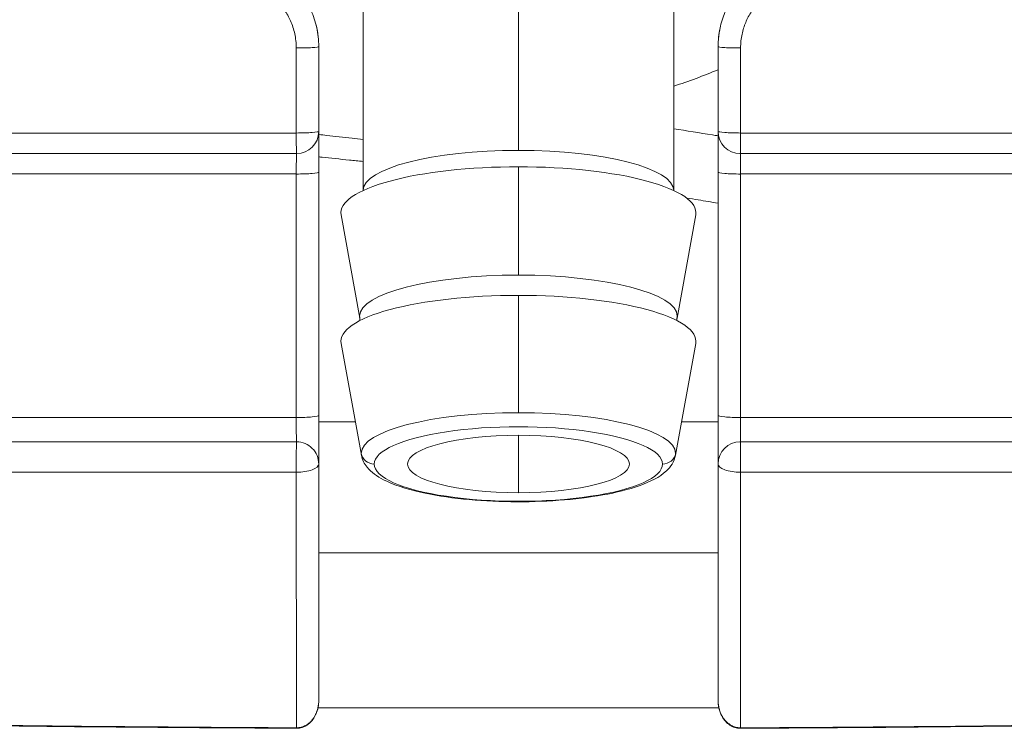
# Model space of a CAD drawing. Header units: centimetres. Extents: x -122 to 72759, y 3298 to 43172.
# Tile 192 of 243: x 31567.76 to 31569.98, y 17261.33 to 17262.93. Entities that reach past the tile are written whole.
import ezdxf

# ---------------------------------------------------------------- set-up
doc = ezdxf.new("R2010")
doc.units = ezdxf.units.CM
doc.header["$MEASUREMENT"] = 0
doc.layers.get('0').update_dxf_attribs({"lineweight": 5})
doc.layers.add('San_urządzenia', color=158, linetype='Continuous', lineweight=25)

# ---------------------------------------------------------------- blocks, each defined once
blk = doc.blocks.new('G$C4145E6B9')
at = {"color": 0, "linetype": 'Continuous', "lineweight": 0, "extrusion": (0, 1, 0)}
for p, q in [((-3.5, -88.994), (-3.5, -84.493)), ((3.5, -88.994), (3.5, -84.493)), ((0, -88.089), (0, -84.629)), ((-4.5, -85.748), (-4.5, -87.661)), ((4.5, -87.661), (4.5, -85.748)), ((-27.383, -87.698), (-5.006, -87.698)), ((5.006, -87.698), (27.383, -87.698)), ((-27.374, -88.161), (-5, -88.161)), ((5, -88.161), (27.374, -88.161)), ((0, -90.902), (0, -88.46)), ((-5.007, -88.622), (-27.411, -88.622)), ((-4.5, -88.584), (-4.5, -94.064)), ((4.5, -94.064), (4.5, -88.584)), ((27.411, -88.622), (5.007, -88.622)), ((-3.575, -91.871), (-3.996, -89.543)), ((3.575, -91.871), (3.996, -89.543)), ((0, -94.004), (0, -91.357)), ((-3.539, -94.964), (-3.996, -92.441)), ((3.539, -94.964), (3.996, -92.441)), ((-5.007, -94.112), (-27.419, -94.112)), ((-3.676, -94.207), (-4.5, -94.207)), ((4.5, -94.207), (3.676, -94.207)), ((27.419, -94.112), (5.007, -94.112)), ((0, -95.808), (0, -94.514)), ((-5, -94.661), (-27.388, -94.661)), ((27.388, -94.661), (5, -94.661)), ((-5.006, -95.345), (-27.397, -95.345)), ((27.397, -95.345), (5.006, -95.345)), ((-4.5, -97.161), (4.5, -97.161)), ((-4.518, -100.661), (4.518, -100.661))]:
    blk.add_line(p, q, dxfattribs=at)
at = {"color": 0, "linetype": 'Continuous', "lineweight": 0, "extrusion": (0, 0, -1)}
for centre, radius, start, end in [((0, -75.661), 11.524, 247.0159, 252.3198), ((-5, -87.661), 0.5, 270, 0), ((5, -95.161), 0.5, 90, 180.0001)]:
    blk.add_arc(centre, radius, start, end, dxfattribs=at)
at = {"color": 0, "linetype": 'Continuous', "lineweight": 0}
for centre, start, end in [((-5, -87.661), 270, 0), ((5, -95.161), 90, 180)]:
    blk.add_arc(centre, 0.5, start, end, dxfattribs=at)
at = {"color": 0, "linetype": 'Continuous', "lineweight": 0, "extrusion": (0, 0, -1)}
for centre, major_axis, ratio, start_param, end_param in [((-1.338, -67.507), (0, 275), 0.013375, -1.644284, -1.637298), ((5, -85.748), (-0.5, 0), 0.066459, -1.58414, 0), ((1.338, -67.507), (0, -275), 0.013375, -1.504294, -1.497309), ((-5, -87.661), (0, -0.5), 0.013378, 0, 1.497308), ((5, -87.661), (-0.5, 0), 0.073428, -1.582302, 0), ((5, -87.661), (0, -0.5), 0.013378, -1.497308, 0), ((0, -88.995), (-3.5, 0), 0.258819, 0.001327, 1.570796), ((0, -88.995), (3.5, 0), 0.258819, -1.570796, -0.001327), ((5, -88.661), (0, 0.5), 0.013417, 0, 1.493519), ((-5.004, -67.507), (0, 273.476), 0.000009, -1.668237, -1.648085), ((5, -88.584), (-0.5, 0), 0.077212, -1.584191, 0), ((5.004, -67.507), (0, -273.476), 0.000008, -1.493507, -1.473355), ((0, -91.828), (-3.579, 0), 0.258819, 0, 1.570796), ((0, -91.828), (3.579, 0), 0.258819, -1.570796, 0), ((0, -91.828), (-3.579, 0), 0.258819, -0.046763, 0), ((4.071, -91.911), (-0.5, 0), 0.965926, 0, 0.172719), ((0, -91.828), (3.579, 0), 0.258819, 0, 0.046763), ((0, -94.921), (-3.543, 0), 0.258819, 0, 1.570796), ((0, -94.921), (3.543, 0), 0.258819, -1.570796, 0), ((5, -94.064), (-0.5, 0), 0.097287, -1.584184, 0), ((0, -95.161), (-2.5, 0), 0.258819, -1.570796, 1.570796), ((0, -95.161), (2.5, 0), 0.258819, -1.570796, 1.570796), ((-5, -95.161), (0, 0.5), 0.013407, -1.948108, 0), ((5, -95.161), (0, 0.5), 0.013407, 0, 1.948107), ((0, -94.921), (-3.543, 0), 0.258819, -0.046763, 0), ((3.248, -94.871), (0.3, 0), 0.965926, 0.172719, 1.570796), ((0, -94.921), (3.543, 0), 0.258819, 0, 0.046763), ((5, -95.161), (-0.5, 0), 0.36845, -1.58326, 0), ((-5, -91.661), (0, 10), 0.000676, -2.807349, -1.948111), ((5, -91.661), (0, -10), 0.000676, -1.193482, -0.334243)]:
    blk.add_ellipse(centre, major_axis=major_axis, ratio=ratio, start_param=start_param, end_param=end_param, dxfattribs=at)
at = {"color": 0, "linetype": 'Continuous', "lineweight": 0}
for centre, major_axis, ratio, start_param, end_param in [((-5, -85.748), (0.5, 0), 0.066459, -1.585018, 0), ((-5, -87.661), (0.5, 0), 0.073428, -1.582302, 0), ((0, -89.495), (-4, 0), 0.258819, -1.570796, 0.046763), ((0, -89.495), (4, 0), 0.258819, -0.046763, 1.570796), ((-5, -88.584), (0.5, 0), 0.077212, -1.584191, 0), ((0, -92.393), (-4, 0), 0.258819, -1.570796, 0.046763), ((0, -92.393), (4, 0), 0.258819, -0.046763, 1.570796), ((-4.071, -91.911), (0.5, 0), 0.965926, 0, 0.172719), ((-5, -94.064), (0.5, 0), 0.097287, -1.584184, 0), ((0, -95.161), (3.248, 0), 0.258819, 0, 3.141593), ((-3.248, -94.871), (-0.3, 0), 0.965926, 0.172719, 1.570796), ((-5, -95.161), (0.5, 0), 0.36845, -1.58326, 0), ((0, -95.161), (-3.248, 0), 0.258819, 0, 3.141593)]:
    blk.add_ellipse(centre, major_axis=major_axis, ratio=ratio, start_param=start_param, end_param=end_param, dxfattribs=at)
for points, knots in [([(-4.5, -85.748), (-4.5, -85.6), (-4.516, -85.457), (-4.546, -85.321), (-4.576, -85.184), (-4.619, -85.055), (-4.672, -84.937), (-4.724, -84.819), (-4.785, -84.711), (-4.855, -84.611), (-4.924, -84.511), (-5.001, -84.418), (-5.093, -84.327), (-5.185, -84.235), (-5.294, -84.146), (-5.417, -84.067)], [0, 0, 0, 0, 0.2, 0.2, 0.2, 0.4, 0.4, 0.4, 0.6, 0.6, 0.6, 0.8, 0.8, 0.8, 1, 1, 1, 1]), ([(5.417, -84.067), (5.292, -84.147), (5.181, -84.238), (5.083, -84.337), (4.984, -84.436), (4.899, -84.542), (4.828, -84.65), (4.757, -84.759), (4.7, -84.869), (4.653, -84.981), (4.606, -85.093), (4.57, -85.208), (4.543, -85.335), (4.516, -85.463), (4.5, -85.602), (4.5, -85.748)], [0, 0, 0, 0, 0.2, 0.2, 0.2, 0.4, 0.4, 0.4, 0.6, 0.6, 0.6, 0.8, 0.8, 0.8, 1, 1, 1, 1]), ([(-5.007, -85.781), (-5.007, -85.669), (-5.019, -85.562), (-5.041, -85.46), (-5.064, -85.358), (-5.096, -85.261), (-5.136, -85.172), (-5.175, -85.083), (-5.221, -85.002), (-5.273, -84.927), (-5.325, -84.852), (-5.383, -84.782), (-5.452, -84.713), (-5.521, -84.645), (-5.602, -84.578), (-5.695, -84.518)], [0, 0, 0, 0, 0.2, 0.2, 0.2, 0.4, 0.4, 0.4, 0.6, 0.6, 0.6, 0.8, 0.8, 0.8, 1, 1, 1, 1]), ([(5.695, -84.518), (5.601, -84.579), (5.518, -84.647), (5.444, -84.721), (5.371, -84.795), (5.307, -84.875), (5.253, -84.957), (5.2, -85.038), (5.157, -85.12), (5.122, -85.205), (5.086, -85.29), (5.059, -85.376), (5.039, -85.471), (5.019, -85.567), (5.007, -85.671), (5.007, -85.781)], [0, 0, 0, 0, 0.2, 0.2, 0.2, 0.4, 0.4, 0.4, 0.6, 0.6, 0.6, 0.8, 0.8, 0.8, 1, 1, 1, 1]), ([(4.5, -87.763), (4.457, -87.756), (4.414, -87.749), (4.371, -87.742), (4.079, -87.695), (3.792, -87.648), (3.5, -87.602)], [0.88843528, 0.88843528, 0.88843528, 0.88843528, 0.89473684, 0.89473684, 0.89473684, 0.9374477, 0.9374477, 0.9374477, 0.9374477]), ([(-4.5, -88.584), (-4.5, -88.479), (-4.5, -88.381), (-4.5, -88.291), (-4.5, -88.201), (-4.5, -88.118), (-4.5, -88.044), (-4.5, -87.97), (-4.5, -87.904), (-4.5, -87.848), (-4.5, -87.792), (-4.5, -87.745), (-4.5, -87.712), (-4.5, -87.684), (-4.5, -87.667), (-4.5, -87.662)], [0, 0, 0, 0, 0.2, 0.2, 0.2, 0.4, 0.4, 0.4, 0.6, 0.6, 0.6, 0.8, 0.8, 0.8, 0.9687763, 0.9687763, 0.9687763, 0.9687763]), ([(-3.5, -87.842), (-3.583, -87.833), (-3.665, -87.825), (-3.744, -87.816), (-3.947, -87.794), (-4.138, -87.772), (-4.32, -87.752), (-4.381, -87.745), (-4.441, -87.738), (-4.5, -87.731)], [0.5096075, 0.5096075, 0.5096075, 0.5096075, 0.5454545, 0.5454545, 0.5454545, 0.6363636, 0.6363636, 0.6363636, 0.6668703, 0.6668703, 0.6668703, 0.6668703]), ([(4.5, -87.661), (4.5, -87.661), (4.5, -87.677), (4.5, -87.707), (4.5, -87.736), (4.5, -87.779), (4.5, -87.832), (4.5, -87.885), (4.5, -87.948), (4.5, -88.022), (4.5, -88.096), (4.5, -88.181), (4.5, -88.275), (4.5, -88.368), (4.5, -88.471), (4.5, -88.584)], [0, 0, 0, 0, 0.2, 0.2, 0.2, 0.4, 0.4, 0.4, 0.6, 0.6, 0.6, 0.8, 0.8, 0.8, 1, 1, 1, 1]), ([(-5.007, -88.622), (-5.007, -88.571), (-5.006, -88.521), (-5.006, -88.476), (-5.006, -88.431), (-5.006, -88.389), (-5.005, -88.352), (-5.005, -88.315), (-5.004, -88.283), (-5.004, -88.254), (-5.003, -88.226), (-5.003, -88.203), (-5.002, -88.186), (-5.001, -88.17), (-5.001, -88.161), (-5, -88.161)], [0, 0, 0, 0, 0.2, 0.2, 0.2, 0.4, 0.4, 0.4, 0.6, 0.6, 0.6, 0.8, 0.8, 0.8, 1, 1, 1, 1]), ([(-3.5, -88.34), (-3.606, -88.329), (-3.709, -88.319), (-3.81, -88.308), (-4.026, -88.286), (-4.23, -88.265), (-4.424, -88.244), (-4.45, -88.241), (-4.475, -88.239), (-4.5, -88.236)], [0.5029889, 0.5029889, 0.5029889, 0.5029889, 0.5454545, 0.5454545, 0.5454545, 0.6363636, 0.6363636, 0.6363636, 0.6483078, 0.6483078, 0.6483078, 0.6483078]), ([(4.5, -89.279), (4.35, -89.255), (4.201, -89.231), (4.053, -89.206), (3.965, -89.192), (3.877, -89.178), (3.79, -89.164)], [0.84999064, 0.84999064, 0.84999064, 0.84999064, 0.87115511, 0.87115511, 0.87115511, 0.88365514, 0.88365514, 0.88365514, 0.88365514]), ([(-3.571, -91.911), (-3.571, -91.908), (-3.571, -91.906), (-3.571, -91.9), (-3.572, -91.897), (-3.572, -91.892), (-3.572, -91.889), (-3.573, -91.884), (-3.573, -91.882), (-3.574, -91.876), (-3.574, -91.874), (-3.575, -91.871)], [3.14159265, 3.14159265, 3.14159265, 3.14159265, 3.15094522, 3.15094522, 3.16029778, 3.16029778, 3.16965035, 3.16965035, 3.17900291, 3.17900291, 3.18835548, 3.18835548, 3.18835548, 3.18835548]), ([(3.575, -91.871), (3.574, -91.874), (3.574, -91.876), (3.573, -91.882), (3.573, -91.884), (3.572, -91.889), (3.572, -91.892), (3.572, -91.897), (3.571, -91.9), (3.571, -91.906), (3.571, -91.908), (3.571, -91.911)], [6.23642248, 6.23642248, 6.23642248, 6.23642248, 6.24577505, 6.24577505, 6.25512761, 6.25512761, 6.26448018, 6.26448018, 6.27383274, 6.27383274, 6.28318531, 6.28318531, 6.28318531, 6.28318531]), ([(-4.5, -95.161), (-4.5, -95.161), (-4.5, -95.149), (-4.5, -95.124), (-4.5, -95.099), (-4.5, -95.062), (-4.5, -95.015), (-4.5, -94.968), (-4.5, -94.91), (-4.5, -94.844), (-4.5, -94.778), (-4.5, -94.702), (-4.5, -94.619), (-4.5, -94.535), (-4.5, -94.442), (-4.5, -94.349), (-4.5, -94.256), (-4.5, -94.161), (-4.5, -94.064)], [0, 0, 0, 0, 0.166667, 0.166667, 0.166667, 0.333333, 0.333333, 0.333333, 0.5, 0.5, 0.5, 0.666667, 0.666667, 0.666667, 0.833333, 0.833333, 0.833333, 1, 1, 1, 1]), ([(4.5, -94.064), (4.5, -94.157), (4.5, -94.247), (4.5, -94.336), (4.5, -94.425), (4.5, -94.514), (4.5, -94.596), (4.5, -94.678), (4.5, -94.754), (4.5, -94.822), (4.5, -94.89), (4.5, -94.951), (4.5, -95.002), (4.5, -95.052), (4.5, -95.093), (4.5, -95.12), (4.5, -95.142), (4.5, -95.155), (4.5, -95.16)], [0, 0, 0, 0, 0.1666667, 0.1666667, 0.1666667, 0.3333333, 0.3333333, 0.3333333, 0.5, 0.5, 0.5, 0.6666667, 0.6666667, 0.6666667, 0.8333333, 0.8333333, 0.8333333, 0.9684492, 0.9684492, 0.9684492, 0.9684492]), ([(-5, -94.661), (-5.001, -94.661), (-5.001, -94.655), (-5.002, -94.643), (-5.002, -94.63), (-5.003, -94.612), (-5.003, -94.588), (-5.004, -94.564), (-5.004, -94.536), (-5.005, -94.503), (-5.005, -94.469), (-5.006, -94.432), (-5.006, -94.39), (-5.006, -94.348), (-5.006, -94.302), (-5.007, -94.255), (-5.007, -94.208), (-5.007, -94.16), (-5.007, -94.112)], [0, 0, 0, 0, 0.166667, 0.166667, 0.166667, 0.333333, 0.333333, 0.333333, 0.5, 0.5, 0.5, 0.666667, 0.666667, 0.666667, 0.833333, 0.833333, 0.833333, 1, 1, 1, 1]), ([(5.007, -94.112), (5.007, -94.158), (5.007, -94.204), (5.007, -94.249), (5.007, -94.294), (5.006, -94.337), (5.006, -94.378), (5.006, -94.419), (5.005, -94.457), (5.005, -94.491), (5.005, -94.526), (5.004, -94.556), (5.004, -94.581), (5.003, -94.607), (5.003, -94.627), (5.002, -94.641), (5.001, -94.654), (5.001, -94.661), (5, -94.661)], [0, 0, 0, 0, 0.166667, 0.166667, 0.166667, 0.333333, 0.333333, 0.333333, 0.5, 0.5, 0.5, 0.666667, 0.666667, 0.666667, 0.833333, 0.833333, 0.833333, 1, 1, 1, 1]), ([(-3.539, -94.964), (-3.521, -95.067), (-3.472, -95.158), (-3.315, -95.352), (-3.189, -95.438), (-2.818, -95.629), (-2.539, -95.72), (-1.919, -95.861), (-1.59, -95.914), (-0.896, -95.985), (-0.534, -96.006), (0.193, -96.016), (0.558, -96.005), (1.259, -95.953), (1.595, -95.913), (2.21, -95.803), (2.488, -95.733), (2.975, -95.561), (3.178, -95.461), (3.43, -95.226), (3.513, -95.11), (3.539, -94.964)], [3.188355, 3.188355, 3.188355, 3.188355, 3.347592, 3.347592, 3.607307, 3.607307, 3.991315, 3.991315, 4.331735, 4.331735, 4.661446, 4.661446, 4.988608, 4.988608, 5.317011, 5.317011, 5.652164, 5.652164, 6.011834, 6.011834, 6.236422, 6.236422, 6.236422, 6.236422]), ([(-4.5, -100.487), (-4.5, -100.445), (-4.5, -100.401), (-4.5, -100.355), (-4.5, -100.314), (-4.5, -100.271), (-4.5, -100.226), (-4.5, -100.171), (-4.5, -100.114), (-4.5, -100.053), (-4.5, -100.008), (-4.5, -99.962), (-4.5, -99.915), (-4.5, -99.845), (-4.5, -99.771), (-4.5, -99.694), (-4.5, -99.648), (-4.5, -99.6), (-4.5, -99.552), (-4.5, -99.465), (-4.5, -99.374), (-4.5, -99.28), (-4.5, -99.234), (-4.5, -99.187), (-4.5, -99.14), (-4.5, -99.036), (-4.5, -98.928), (-4.5, -98.818), (-4.5, -98.774), (-4.5, -98.73), (-4.5, -98.686), (-4.5, -98.565), (-4.5, -98.441), (-4.5, -98.314), (-4.5, -98.275), (-4.5, -98.235), (-4.5, -98.195), (-4.5, -98.058), (-4.5, -97.917), (-4.5, -97.775), (-4.5, -97.742), (-4.5, -97.709), (-4.5, -97.676), (-4.5, -97.524), (-4.5, -97.371), (-4.5, -97.214), (-4.5, -97.188), (-4.5, -97.162), (-4.5, -97.136), (-4.5, -96.969), (-4.5, -96.798), (-4.5, -96.619), (-4.5, -96.6), (-4.5, -96.581), (-4.5, -96.562), (-4.5, -96.371), (-4.5, -96.169), (-4.5, -95.949), (-4.5, -95.939), (-4.5, -95.928), (-4.5, -95.917), (-4.5, -95.684), (-4.5, -95.432), (-4.5, -95.161)], [0, 0, 0, 0, 0.04803, 0.04803, 0.04803, 0.090909, 0.090909, 0.090909, 0.143297, 0.143297, 0.143297, 0.181818, 0.181818, 0.181818, 0.23848, 0.23848, 0.23848, 0.272727, 0.272727, 0.272727, 0.333702, 0.333702, 0.333702, 0.363636, 0.363636, 0.363636, 0.428899, 0.428899, 0.428899, 0.454545, 0.454545, 0.454545, 0.524054, 0.524054, 0.524054, 0.545455, 0.545455, 0.545455, 0.619304, 0.619304, 0.619304, 0.636364, 0.636364, 0.636364, 0.714387, 0.714387, 0.714387, 0.727273, 0.727273, 0.727273, 0.809539, 0.809539, 0.809539, 0.818182, 0.818182, 0.818182, 0.904791, 0.904791, 0.904791, 0.909091, 0.909091, 0.909091, 1, 1, 1, 1]), ([(4.5, -95.161), (4.5, -95.359), (4.5, -95.552), (4.5, -95.74), (4.5, -95.755), (4.5, -95.769), (4.5, -95.783), (4.5, -95.956), (4.5, -96.124), (4.5, -96.294), (4.5, -96.321), (4.5, -96.349), (4.5, -96.376), (4.5, -96.533), (4.5, -96.689), (4.5, -96.844), (4.5, -96.885), (4.5, -96.926), (4.5, -96.967), (4.5, -97.108), (4.5, -97.247), (4.5, -97.384), (4.5, -97.437), (4.5, -97.49), (4.5, -97.542), (4.5, -97.665), (4.5, -97.785), (4.5, -97.903), (4.5, -97.966), (4.5, -98.029), (4.5, -98.091), (4.5, -98.193), (4.5, -98.294), (4.5, -98.392), (4.5, -98.463), (4.5, -98.533), (4.5, -98.601), (4.5, -98.684), (4.5, -98.766), (4.5, -98.845), (4.5, -98.921), (4.5, -98.996), (4.5, -99.068), (4.5, -99.133), (4.5, -99.197), (4.5, -99.259), (4.5, -99.338), (4.5, -99.414), (4.5, -99.488), (4.5, -99.537), (4.5, -99.584), (4.5, -99.631), (4.5, -99.71), (4.5, -99.785), (4.5, -99.857), (4.5, -99.891), (4.5, -99.924), (4.5, -99.957), (4.5, -100.033), (4.5, -100.104), (4.5, -100.173), (4.5, -100.195), (4.5, -100.217), (4.5, -100.239), (4.5, -100.311), (4.5, -100.38), (4.5, -100.445), (4.5, -100.459), (4.5, -100.473), (4.5, -100.487)], [0, 0, 0, 0, 0.083333, 0.083333, 0.083333, 0.089633, 0.089633, 0.089633, 0.166667, 0.166667, 0.166667, 0.179168, 0.179168, 0.179168, 0.25, 0.25, 0.25, 0.268747, 0.268747, 0.268747, 0.333333, 0.333333, 0.333333, 0.35835, 0.35835, 0.35835, 0.416667, 0.416667, 0.416667, 0.447972, 0.447972, 0.447972, 0.5, 0.5, 0.5, 0.537564, 0.537564, 0.537564, 0.583333, 0.583333, 0.583333, 0.627152, 0.627152, 0.627152, 0.666667, 0.666667, 0.666667, 0.716762, 0.716762, 0.716762, 0.75, 0.75, 0.75, 0.806406, 0.806406, 0.806406, 0.833333, 0.833333, 0.833333, 0.896014, 0.896014, 0.896014, 0.916667, 0.916667, 0.916667, 0.985166, 0.985166, 0.985166, 1, 1, 1, 1]), ([(-4.5, -100.487), (-4.5, -100.592), (-4.519, -100.7), (-4.581, -100.842), (-4.604, -100.882), (-4.653, -100.948), (-4.676, -100.975), (-4.723, -101.018), (-4.746, -101.036), (-4.814, -101.078), (-4.863, -101.099), (-4.942, -101.116), (-4.972, -101.119), (-5.002, -101.119)], [0, 0, 0, 0, 0.3566592, 0.3566592, 0.5071671, 0.5071671, 0.6179262, 0.6179262, 0.7071897, 0.7071897, 0.8623596, 0.8623596, 0.9519928, 0.9519928, 0.9519928, 0.9519928]), ([(5.002, -101.108), (4.983, -101.108), (4.964, -101.106), (4.946, -101.104), (4.927, -101.102), (4.909, -101.098), (4.892, -101.093), (4.875, -101.089), (4.858, -101.083), (4.842, -101.076), (4.826, -101.07), (4.81, -101.062), (4.794, -101.053), (4.778, -101.044), (4.762, -101.034), (4.746, -101.022), (4.73, -101.011), (4.714, -100.998), (4.699, -100.984), (4.684, -100.969), (4.669, -100.954), (4.654, -100.937), (4.64, -100.92), (4.627, -100.902), (4.614, -100.883), (4.601, -100.864), (4.589, -100.843), (4.578, -100.822), (4.567, -100.8), (4.557, -100.777), (4.547, -100.753), (4.538, -100.728), (4.53, -100.702), (4.523, -100.674), (4.516, -100.646), (4.51, -100.617), (4.506, -100.585), (4.502, -100.554), (4.5, -100.521), (4.5, -100.487)], [0, 0, 0, 0, 0.0769231, 0.0769231, 0.0769231, 0.1538462, 0.1538462, 0.1538462, 0.2307692, 0.2307692, 0.2307692, 0.3076923, 0.3076923, 0.3076923, 0.3846154, 0.3846154, 0.3846154, 0.4615385, 0.4615385, 0.4615385, 0.5384615, 0.5384615, 0.5384615, 0.6153846, 0.6153846, 0.6153846, 0.6923077, 0.6923077, 0.6923077, 0.7692308, 0.7692308, 0.7692308, 0.8461538, 0.8461538, 0.8461538, 0.9230769, 0.9230769, 0.9230769, 0.9999975, 0.9999975, 0.9999975, 0.9999975]), ([(5.002, -101.119), (4.96, -101.119), (4.917, -101.112), (4.837, -101.088), (4.799, -101.07), (4.728, -101.023), (4.695, -100.994), (4.632, -100.924), (4.604, -100.882), (4.553, -100.784), (4.533, -100.725), (4.506, -100.607), (4.5, -100.547), (4.5, -100.487)], [0, 0, 0, 0, 0.1269019, 0.1269019, 0.2519558, 0.2519558, 0.3878561, 0.3878561, 0.5476487, 0.5476487, 0.7505304, 0.7505304, 0.9530657, 0.9530657, 0.9530657, 0.9530657]), ([(-26.661, -100.722), (-24.729, -100.788), (-22.83, -100.843), (-20.974, -100.888), (-19.117, -100.933), (-17.302, -100.969), (-15.505, -100.998), (-13.708, -101.028), (-11.929, -101.051), (-10.178, -101.069), (-8.426, -101.087), (-6.702, -101.099), (-5.002, -101.108)], [0, 0, 0, 0, 0.25, 0.25, 0.25, 0.5, 0.5, 0.5, 0.75, 0.75, 0.75, 1, 1, 1, 1]), ([(-5.002, -101.119), (-8.335, -101.103), (-11.669, -101.071), (-18.889, -100.959), (-22.776, -100.872), (-26.662, -100.74)], [0, 0, 0, 0, 10.000134, 10.000134, 21.663655, 21.663655, 21.663655, 21.663655]), ([(26.662, -100.74), (23.33, -100.853), (19.998, -100.933), (12.778, -101.061), (8.89, -101.1), (5.002, -101.119)], [0, 0, 0, 0, 10.000371, 10.000371, 21.663677, 21.663677, 21.663677, 21.663677])]:
    blk.add_open_spline(points, degree=3, knots=knots, dxfattribs=at)
for points in [[(-4.559, -85.266), (-4.538, -85.352), (-4.522, -85.439), (-4.512, -85.527)], [(4.508, -85.575), (4.515, -85.486), (4.529, -85.397), (4.549, -85.31)], [(-3.572, -91.927), (-3.571, -91.921), (-3.571, -91.916), (-3.571, -91.911)], [(3.571, -91.911), (3.571, -91.916), (3.571, -91.921), (3.572, -91.927)], [(-4.5, -100.487), (-4.5, -100.521), (-4.504, -100.587), (-4.522, -100.676), (-4.546, -100.754), (-4.577, -100.823), (-4.613, -100.884), (-4.654, -100.938), (-4.698, -100.985), (-4.746, -101.024), (-4.795, -101.055), (-4.843, -101.078), (-4.892, -101.094), (-4.945, -101.105), (-4.983, -101.108), (-5.002, -101.108)], [(5.002, -101.108), (6.562, -101.1), (9.797, -101.077), (14.964, -101.013), (20.544, -100.907), (24.572, -100.794), (26.661, -100.722)], [(-5.002, -101.108), (-5.002, -101.108), (-5.002, -101.108), (-5.002, -101.108)], [(-5.002, -101.119), (-5.002, -101.119), (-5.002, -101.115), (-5.002, -101.108)], [(5.002, -101.108), (5.002, -101.115), (5.002, -101.119), (5.002, -101.119)], [(5.002, -101.108), (5.002, -101.108), (5.002, -101.108), (5.002, -101.108)]]:
    blk.add_open_spline(points, degree=3, dxfattribs=at)
blk = doc.blocks.new('G$CB5497DE1')
at = {"layer": 'San_urządzenia', "xscale": 0.1, "yscale": 0.1, "zscale": 0.1}
blk.add_blockref('G$C4145E6B9', (-14.0898, 6.0902, -25), dxfattribs=at)

msp = doc.modelspace()

# ---------------------------------------------------------------- block references
msp.add_blockref('G$CB5497DE1', (31582.97075, 17265.35095))

doc.saveas('drawing.dxf')
